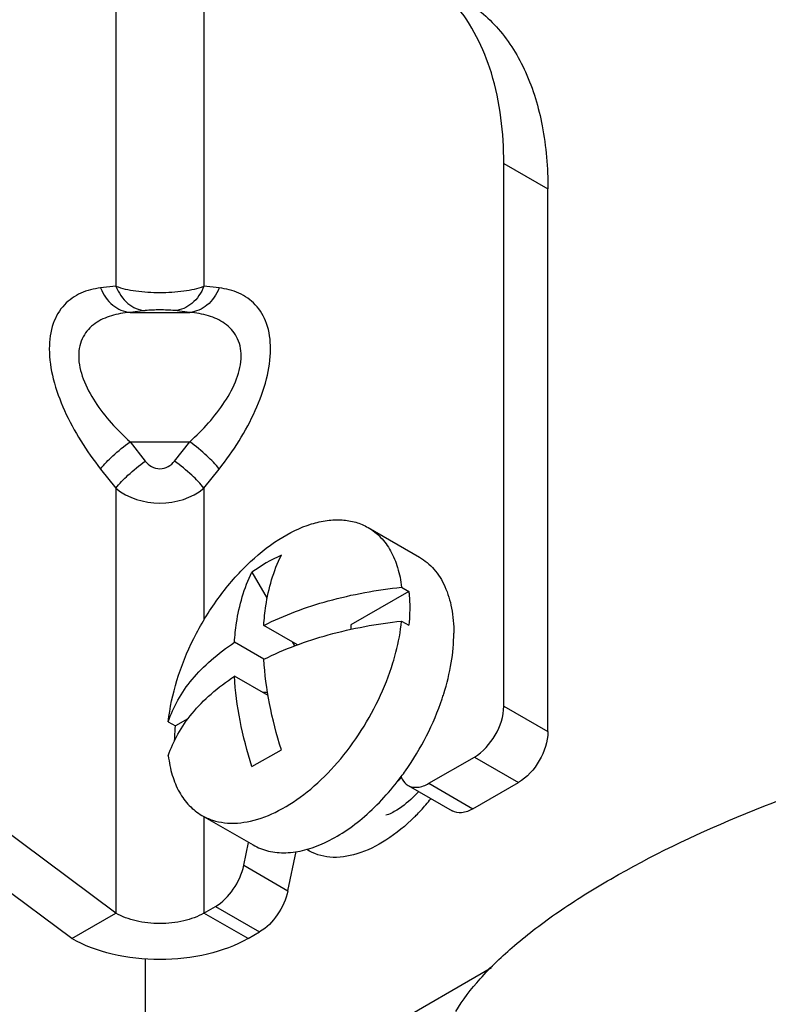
# Model space of a CAD drawing. Header units: millimetres. Extents: x 0 to 841, y 0 to 594.
# Tile 64 of 126: x 716 to 725, y 123 to 135. Entities that reach past the tile are written whole.
import ezdxf

# ---------------------------------------------------------------- set-up
doc = ezdxf.new("R2010")
doc.units = ezdxf.units.MM
doc.header["$LTSCALE"] = 46.255
doc.layers.get('0').update_dxf_attribs({"linetype": 'CONTINUOUS'})
doc.layers.add('ROUNDS', color=7, linetype='CONTINUOUS')

msp = doc.modelspace()

# ---------------------------------------------------------------- linework, layer by layer
at = {"color": 9, "linetype": 'CONTINUOUS'}
for p, q in [((717.2388, 134.8645), (717.2388, 131.3857)), ((718.2994, 134.8645), (718.2994, 131.3857)), ((717.2388, 131.3857), (717.0561, 131.3646)), ((718.4821, 131.3646), (718.2994, 131.3857)), ((717.5923, 131.0918), (717.4096, 131.0707)), ((717.4096, 131.0707), (718.1285, 131.0707)), ((718.1285, 131.0707), (717.9459, 131.0918)), ((717.4096, 129.5142), (718.1285, 129.5142)), ((717.4096, 129.5142), (717.5923, 129.2822)), ((717.9459, 129.2822), (718.1285, 129.5142)), ((717.0561, 129.1856), (717.2388, 128.9536)), ((718.2994, 128.9536), (718.4821, 129.1856)), ((717.2388, 128.9536), (717.2388, 123.8418)), ((718.2994, 128.9536), (718.2994, 127.3661)), ((718.2994, 125.0025), (718.2994, 123.8418)), ((718.8297, 123.5356), (718.2994, 123.8418)), ((717.5923, 120.7799), (721.759, 123.1856))]:
    msp.add_line(p, q, dxfattribs=at)
at = {"color": 7, "linetype": 'CONTINUOUS'}
for p, q in [((720.2736, 128.4815), (720.8904, 128.1254)), ((718.8769, 127.9446), (719.0597, 127.628)), ((720.6767, 127.7637), (720.7632, 127.7137)), ((720.7632, 127.7137), (720.0672, 127.3119)), ((719.4243, 127.0707), (719.0192, 127.3046)), ((720.0672, 127.3119), (720.0672, 127.2572)), ((720.6767, 127.3554), (720.7632, 127.3055)), ((719.0192, 126.8963), (718.6656, 127.1005)), ((719.3601, 127.1078), (719.389, 127.0577)), ((719.0708, 126.4583), (718.6656, 126.6922)), ((719.0644, 126.4954), (719.0065, 126.4954)), ((717.8705, 126.1435), (717.957, 126.0936)), ((718.1059, 126.1796), (717.957, 126.0936)), ((718.8769, 125.6041), (719.2305, 125.8082)), ((718.2736, 125.0174), (718.8904, 124.6613)), ((716.7084, 123.5356), (717.2388, 123.8418))]:
    msp.add_line(p, q, dxfattribs=at)
for centre, radius, start, end in [((720.1442, 126.1578), 2.1906, 114.65326, 125.34674), ((718.2683, 127.394), 3.0555, 341.4196, 342.59989), ((717.9778, 127.4894), 3.3588, 323.34934, 324.81274)]:
    msp.add_arc(centre, radius, start, end, dxfattribs=at)
at = {"color": 3, "linetype": 'CONTINUOUS'}
for centre, radius, start, end in [((719.6877, 126.413), 1.6297, 314.81167, 316.04831), ((719.6327, 126.466), 1.706, 316.04549, 316.97784)]:
    msp.add_arc(centre, radius, start, end, dxfattribs=at)
at = {"color": 9, "linetype": 'CONTINUOUS'}
for centre, radius, start, end in [((718.9247, 126.911), 2.701, 317.23133, 321.15431), ((719.0939, 126.7528), 2.4694, 314.73137, 315.43508), ((719.0418, 126.8037), 2.5423, 315.44068, 317.21329)]:
    msp.add_arc(centre, radius, start, end, dxfattribs=at)
for points, knots in [([(717.0561, 131.3646), (716.9746, 131.3552), (716.8141, 131.316), (716.603, 131.1703), (716.4632, 130.9284), (716.4225, 130.6124), (716.4777, 130.2538), (716.6616, 129.7522), (716.8855, 129.4023), (717.0561, 129.1856)], [0, 0, 0, 0, 0.0926776, 0.1834482, 0.2819523, 0.3988327, 0.5366363, 0.6883318, 1, 1, 1, 1]), ([(717.0561, 131.3646), (717.0875, 131.2861), (717.1787, 131.1467), (717.335, 131.0757), (717.4096, 131.0707)], [0, 0, 0, 0, 0.5305029, 1, 1, 1, 1]), ([(717.2388, 131.3857), (717.2758, 131.3729), (717.3553, 131.3482), (717.5327, 131.3203), (717.7691, 131.3022), (718.0055, 131.3203), (718.1829, 131.3482), (718.2623, 131.3728), (718.2994, 131.3856)], [0, 0, 0, 0, 0.1094164, 0.2312539, 0.5000166, 0.7687781, 0.8906088, 1, 1, 1, 1]), ([(717.2388, 131.3857), (717.2701, 131.3072), (717.3614, 131.1678), (717.5176, 131.0968), (717.5923, 131.0918)], [0, 0, 0, 0, 0.5305028, 1, 1, 1, 1]), ([(718.2994, 131.3857), (718.268, 131.3072), (718.1768, 131.1678), (718.0205, 131.0968), (717.9459, 131.0918)], [0, 0, 0, 0, 0.5305029, 1, 1, 1, 1]), ([(718.4821, 131.3646), (718.4507, 131.2861), (718.3595, 131.1467), (718.2032, 131.0757), (718.1285, 131.0707)], [0, 0, 0, 0, 0.5305028, 1, 1, 1, 1]), ([(718.4821, 129.1856), (718.6527, 129.4023), (718.8765, 129.7522), (719.0605, 130.2538), (719.1157, 130.6124), (719.075, 130.9284), (718.9352, 131.1703), (718.7241, 131.316), (718.5635, 131.3552), (718.4821, 131.3646)], [0, 0, 0, 0, 0.3116682, 0.4633637, 0.6011673, 0.7180477, 0.8165518, 0.9073224, 1, 1, 1, 1]), ([(717.4096, 131.0707), (717.3339, 131.0644), (717.1868, 131.0399), (716.9829, 130.9503), (716.8244, 130.7814), (716.7724, 130.5309), (716.8386, 130.2559), (717.0348, 129.8929), (717.2524, 129.6569), (717.4096, 129.5142)], [0, 0, 0, 0, 0.1071963, 0.2088099, 0.3093111, 0.4211589, 0.5538918, 0.7004205, 1, 1, 1, 1]), ([(717.9459, 131.0918), (717.8873, 131.0985), (717.7691, 131.1019), (717.6509, 131.0985), (717.5923, 131.0918)], [0, 0, 0, 0, 0.5, 1, 1, 1, 1]), ([(718.1285, 129.5142), (718.2858, 129.6569), (718.5034, 129.8929), (718.6995, 130.2559), (718.7658, 130.5309), (718.7138, 130.7814), (718.5552, 130.9503), (718.3513, 131.0399), (718.2043, 131.0644), (718.1285, 131.0707)], [0, 0, 0, 0, 0.2995795, 0.4461082, 0.5788411, 0.6906889, 0.7911901, 0.8928037, 1, 1, 1, 1]), ([(717.0561, 129.1856), (717.0988, 129.2432), (717.2133, 129.3583), (717.3376, 129.461), (717.4096, 129.5142)], [0, 0, 0, 0, 0.4446317, 1, 1, 1, 1]), ([(718.4821, 129.1856), (718.4393, 129.2432), (718.3249, 129.3583), (718.2006, 129.461), (718.1285, 129.5142)], [0, 0, 0, 0, 0.4446317, 1, 1, 1, 1]), ([(717.2388, 128.9536), (717.2815, 129.0112), (717.396, 129.1263), (717.5203, 129.229), (717.5923, 129.2822)], [0, 0, 0, 0, 0.4446317, 1, 1, 1, 1]), ([(717.5923, 129.2822), (717.6134, 129.2555), (717.6657, 129.2083), (717.7691, 129.1796), (717.8725, 129.2083), (717.9248, 129.2555), (717.9459, 129.2822)], [0, 0, 0, 0, 0.2490485, 0.5, 0.7509515, 1, 1, 1, 1]), ([(718.2994, 128.9536), (718.2567, 129.0112), (718.1422, 129.1263), (718.0179, 129.229), (717.9459, 129.2822)], [0, 0, 0, 0, 0.4446317, 1, 1, 1, 1]), ([(717.2388, 128.9536), (717.3837, 128.8364), (717.7691, 128.7157), (718.1544, 128.8365), (718.2994, 128.9537)], [0, 0, 0, 0, 0.4999955, 1, 1, 1, 1]), ([(720.8319, 124.9985), (720.727, 124.8946), (720.5126, 124.7166), (720.1636, 124.5421), (719.8246, 124.49), (719.6184, 124.5543), (719.5367, 124.6063)], [0, 0, 0, 0, 0.305668, 0.5726901, 0.7994435, 1, 1, 1, 1])]:
    msp.add_open_spline(points, degree=3, knots=knots, dxfattribs=at)
at = {"color": 7, "linetype": 'CONTINUOUS'}
for points, knots in [([(717.8705, 126.1435), (717.8878, 126.3119), (717.9625, 126.6576), (718.1652, 127.1565), (718.4493, 127.6257), (718.794, 128.0306), (719.1742, 128.3418), (719.5129, 128.511), (719.7756, 128.5716), (719.9564, 128.5798), (720.1247, 128.5518), (720.2269, 128.5084), (720.2736, 128.4815)], [0, 0, 0, 0, 0.134555, 0.2789603, 0.4261395, 0.5685691, 0.6995012, 0.8143286, 0.8654546, 0.912775, 0.9571838, 1, 1, 1, 1]), ([(720.2736, 128.4815), (720.3289, 128.4496), (720.4333, 128.367), (720.5539, 128.1998), (720.638, 127.9944), (720.6675, 127.8433), (720.6767, 127.7637)], [0, 0, 0, 0, 0.2248216, 0.46116, 0.7178617, 1, 1, 1, 1]), ([(719.0192, 127.3046), (719.0242, 127.3829), (719.0544, 127.6722), (719.1349, 127.9588), (719.2305, 128.1487)], [0, 0, 0, 0, 0.2697154, 1, 1, 1, 1]), ([(720.8905, 128.1254), (720.9564, 128.0873), (721.0799, 127.9835), (721.2112, 127.7687), (721.2893, 127.5039), (721.3046, 127.3112), (721.3046, 127.2098)], [0, 0, 0, 0, 0.2177719, 0.4509548, 0.7101936, 1, 1, 1, 1]), ([(718.6656, 127.1005), (718.6707, 127.1788), (718.7009, 127.4681), (718.7814, 127.7547), (718.8769, 127.9446)], [0, 0, 0, 0, 0.2697154, 1, 1, 1, 1]), ([(719.0192, 127.3046), (719.2664, 127.4282), (719.8104, 127.6284), (720.3792, 127.7323), (720.6767, 127.7637)], [0, 0, 0, 0, 0.4802278, 1, 1, 1, 1]), ([(720.7632, 127.7137), (720.7651, 127.6978), (720.7717, 127.632), (720.7743, 127.566), (720.7743, 127.516)], [0, 0, 0, 0, 0.2438205, 1, 1, 1, 1]), ([(720.7743, 127.516), (720.7743, 127.4988), (720.7733, 127.4286), (720.7686, 127.3583), (720.7632, 127.3055)], [0, 0, 0, 0, 0.2445153, 1, 1, 1, 1]), ([(719.0192, 126.8963), (719.2664, 127.02), (719.8104, 127.2201), (720.3792, 127.324), (720.6767, 127.3554)], [0, 0, 0, 0, 0.4802278, 1, 1, 1, 1]), ([(720.5723, 126.8529), (720.5853, 126.8953), (720.632, 127.06), (720.6638, 127.2292), (720.6767, 127.3554)], [0, 0, 0, 0, 0.2588638, 1, 1, 1, 1]), ([(721.184, 126.4803), (721.2224, 126.6029), (721.2815, 126.8438), (721.3046, 127.0911), (721.3046, 127.2098)], [0, 0, 0, 0, 0.5197293, 1, 1, 1, 1]), ([(717.8705, 126.1435), (717.8991, 126.2337), (717.9792, 126.4141), (718.1553, 126.6645), (718.3866, 126.8982), (718.5678, 127.0353), (718.6656, 127.1005)], [0, 0, 0, 0, 0.2242345, 0.4635722, 0.7215974, 1, 1, 1, 1]), ([(718.2736, 125.0174), (718.3143, 124.9939), (718.4024, 124.9549), (718.5994, 124.913), (718.8779, 124.9361), (719.2179, 125.0697), (719.5583, 125.2981), (719.8815, 125.6085), (720.17, 125.9835), (720.4075, 126.402), (720.5258, 126.7014), (720.5723, 126.8529)], [0, 0, 0, 0, 0.0432579, 0.0877569, 0.1841597, 0.2948353, 0.4205316, 0.5588013, 0.7052022, 0.8542144, 1, 1, 1, 1]), ([(719.2305, 125.8082), (719.1726, 125.9901), (719.0791, 126.3492), (719.0299, 126.7174), (719.0192, 126.8963)], [0, 0, 0, 0, 0.5156137, 1, 1, 1, 1]), ([(717.8705, 125.7352), (717.8991, 125.8255), (717.9792, 126.0058), (718.1553, 126.2563), (718.3866, 126.49), (718.5678, 126.627), (718.6656, 126.6922)], [0, 0, 0, 0, 0.2242345, 0.4635722, 0.7215974, 1, 1, 1, 1]), ([(718.8769, 125.6041), (718.819, 125.786), (718.7256, 126.1451), (718.6764, 126.5132), (718.6656, 126.6922)], [0, 0, 0, 0, 0.5156137, 1, 1, 1, 1]), ([(720.7229, 125.5539), (720.8173, 125.6877), (720.9856, 125.9672), (721.1132, 126.2675), (721.1646, 126.4205)], [0, 0, 0, 0, 0.5037063, 1, 1, 1, 1]), ([(717.9462, 125.9201), (717.9465, 125.9343), (717.9483, 125.9922), (717.9525, 126.0501), (717.957, 126.0936)], [0, 0, 0, 0, 0.2455661, 1, 1, 1, 1]), ([(717.8705, 125.7352), (717.8798, 125.6556), (717.9093, 125.5045), (717.9933, 125.2991), (718.1139, 125.1319), (718.2183, 125.0493), (718.2736, 125.0174)], [0, 0, 0, 0, 0.2821383, 0.53884, 0.7751784, 1, 1, 1, 1]), ([(718.8904, 124.6613), (718.9478, 124.6281), (719.0771, 124.5777), (719.2916, 124.5593), (719.5214, 124.5956), (719.7602, 124.6841), (720.0019, 124.8218), (720.3277, 125.0721), (720.5429, 125.3101), (720.6726, 125.4844)], [0, 0, 0, 0, 0.0938718, 0.1929065, 0.3009994, 0.4202561, 0.5511252, 0.692757, 1, 1, 1, 1]), ([(718.2994, 123.8418), (718.2241, 123.7983), (718.049, 123.7349), (717.7691, 123.7045), (717.4891, 123.7349), (717.314, 123.7983), (717.2388, 123.8418)], [0, 0, 0, 0, 0.237225, 0.5, 0.762775, 1, 1, 1, 1])]:
    msp.add_open_spline(points, degree=3, knots=knots, dxfattribs=at)
at = {"color": 2, "linetype": 'CONTINUOUS'}
msp.add_open_spline([(720.6776, 125.4748), (720.6768, 125.4739), (720.675, 125.4721), (720.6731, 125.4701), (720.6718, 125.4688), (720.6712, 125.4682), (720.6708, 125.4678), (720.6703, 125.4673), (720.6693, 125.4662), (720.6678, 125.4648), (720.6655, 125.4625), (720.6626, 125.4596), (720.658, 125.455), (720.6522, 125.4492), (720.6463, 125.4436), (720.6416, 125.439), (720.6387, 125.4363), (720.6363, 125.434), (720.6348, 125.4326), (720.6337, 125.4315), (720.6324, 125.4303), (720.6298, 125.4279), (720.6263, 125.4247), (720.6235, 125.422), (720.6221, 125.4207)], degree=3, knots=[0, 0, 0, 0, 0.0625, 0.125, 0.140625, 0.15625, 0.1640625, 0.171875, 0.1875, 0.21875, 0.25, 0.3125, 0.375, 0.5, 0.625, 0.6875, 0.75, 0.78125, 0.8125, 0.828125, 0.84375, 0.875, 0.9375, 1, 1, 1, 1], dxfattribs=at)
at = {"color": 3, "linetype": 'CONTINUOUS'}
for points, knots in [([(720.8362, 125.2568), (720.7706, 125.1916), (720.6609, 125.1002), (720.5336, 125.0309), (720.4854, 125.0183)], [0, 0, 0, 0, 0.6499268, 1, 1, 1, 1]), ([(718.8297, 123.5356), (718.6792, 123.4487), (718.329, 123.3218), (717.7691, 123.261), (717.2092, 123.3218), (716.859, 123.4487), (716.7084, 123.5356)], [0, 0, 0, 0, 0.237225, 0.5, 0.762775, 1, 1, 1, 1])]:
    msp.add_open_spline(points, degree=3, knots=knots, dxfattribs=at)
at = {"layer": 'ROUNDS', "color": 7, "linetype": 'CONTINUOUS'}
for p, q in [((717.2388, 123.8418), (699.8415, 136.7835)), ((721.9057, 126.3321), (721.9057, 132.8641)), ((721.0041, 125.4033), (721.5521, 125.7197)), ((720.7541, 125.3786), (721.2844, 125.0724)), ((718.7782, 124.4166), (718.8367, 124.6923)), ((718.2994, 123.8418), (718.4377, 123.9216))]:
    msp.add_line(p, q, dxfattribs=at)
at = {"layer": 'ROUNDS', "color": 3, "linetype": 'CONTINUOUS'}
for p, q in [((716.7084, 123.5356), (699.3112, 136.4773)), ((722.436, 126.0259), (722.436, 132.5579)), ((721.5344, 125.0972), (722.0824, 125.4135)), ((719.3085, 124.1104), (719.4088, 124.5827)), ((718.8297, 123.5356), (718.968, 123.6154)), ((717.5923, 123.2886), (717.5923, 120.7799))]:
    msp.add_line(p, q, dxfattribs=at)
at = {"layer": 'ROUNDS', "color": 9, "linetype": 'CONTINUOUS'}
for p, q in [((721.9057, 132.8641), (722.436, 132.5579)), ((721.9057, 126.3321), (722.436, 126.0259)), ((721.5521, 125.7197), (722.0824, 125.4135)), ((721.0041, 125.4033), (721.5344, 125.0972)), ((718.7782, 124.4166), (719.3085, 124.1104)), ((718.4377, 123.9216), (718.968, 123.6154))]:
    msp.add_line(p, q, dxfattribs=at)
at = {"layer": 'ROUNDS', "color": 3, "linetype": 'CONTINUOUS'}
for points, knots in [([(721.4004, 134.8468), (721.5654, 134.7515), (721.8741, 134.4922), (722.2024, 133.955), (722.3977, 133.2931), (722.436, 132.8113), (722.436, 132.5579)], [0, 0, 0, 0, 0.2177715, 0.4509546, 0.7101914, 1, 1, 1, 1]), ([(721.5344, 125.0972), (721.4931, 125.0733), (721.4104, 125.0389), (721.3182, 125.0529), (721.2844, 125.0724)], [0, 0, 0, 0, 0.5508253, 1, 1, 1, 1]), ([(719.3085, 124.1104), (719.2867, 124.0077), (719.2001, 123.8175), (719.0538, 123.665), (718.968, 123.6154)], [0, 0, 0, 0, 0.5147099, 1, 1, 1, 1])]:
    msp.add_open_spline(points, degree=3, knots=knots, dxfattribs=at)
at = {"layer": 'ROUNDS', "color": 7, "linetype": 'CONTINUOUS'}
for points, knots in [([(721.9057, 132.8641), (721.9057, 133.2303), (721.8308, 133.9124), (721.522, 134.5398), (721.3203, 134.776)], [0, 0, 0, 0, 0.5410566, 1, 1, 1, 1]), ([(721.3286, 122.6582), (721.4119, 122.798), (721.6302, 123.0811), (722.0489, 123.4791), (722.5783, 123.8787), (723.4558, 124.4262), (724.7521, 125.0479), (725.871, 125.4446), (726.4661, 125.6243)], [0, 0, 0, 0, 0.0809837, 0.1766121, 0.2867601, 0.4103715, 0.6907366, 1, 1, 1, 1]), ([(720.6696, 125.4861), (720.6738, 125.4744), (720.6921, 125.4321), (720.725, 125.3954), (720.7541, 125.3786)], [0, 0, 0, 0, 0.2708492, 1, 1, 1, 1]), ([(720.7541, 125.3786), (720.7878, 125.3591), (720.8801, 125.3451), (720.9627, 125.3795), (721.0041, 125.4033)], [0, 0, 0, 0, 0.4491747, 1, 1, 1, 1]), ([(718.4377, 123.9216), (718.5235, 123.9712), (718.6698, 124.1237), (718.7564, 124.3138), (718.7782, 124.4166)], [0, 0, 0, 0, 0.4852901, 1, 1, 1, 1])]:
    msp.add_open_spline(points, degree=3, knots=knots, dxfattribs=at)
msp.add_open_spline([(721.5521, 125.7197), (721.657, 125.7803), (721.8228, 125.9717), (721.9057, 126.2109), (721.9057, 126.3321)], degree=3, dxfattribs=at)
at = {"layer": 'ROUNDS', "color": 3, "linetype": 'CONTINUOUS'}
msp.add_open_spline([(722.436, 126.0259), (722.436, 125.9047), (722.3532, 125.6655), (722.1874, 125.4741), (722.0824, 125.4135)], degree=3, dxfattribs=at)

doc.saveas('drawing.dxf')
